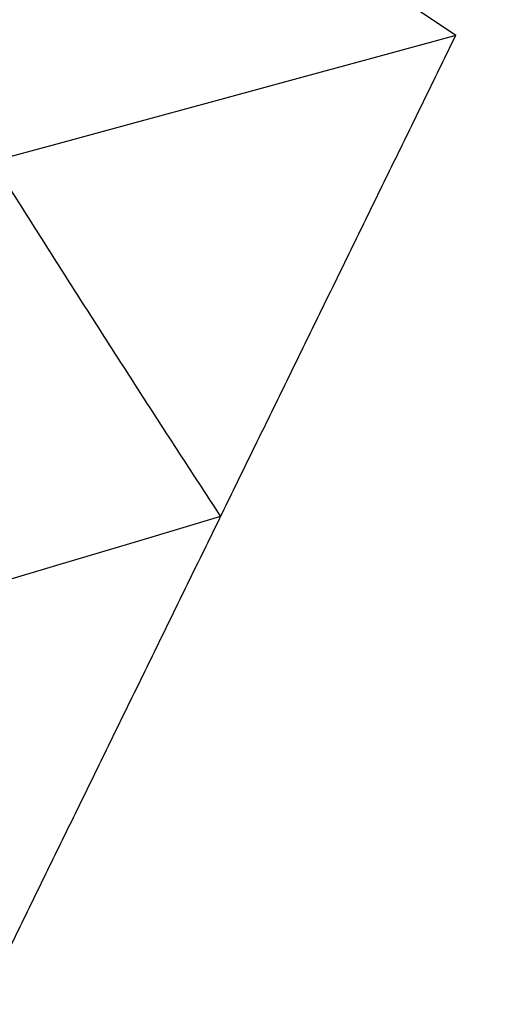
# Model space of a CAD drawing. Header units: millimetres. Extents: x -243.9 to -229.5, y -3.7 to 10.8.
# Tile 142 of 256: x -239.5525 to -239.4662, y 2.5705 to 2.7462. Entities that reach past the tile are written whole.
import ezdxf

# ---------------------------------------------------------------- set-up
doc = ezdxf.new("R2010")
doc.units = ezdxf.units.MM
doc.header["$MEASUREMENT"] = 0
doc.layers.add('Default', color=7, linetype='Continuous', true_color=0x000000)

msp = doc.modelspace()

# ---------------------------------------------------------------- linework, layer by layer
at = {"layer": 'Default'}
msp.add_open_spline([(-233.74053, 3.75, 127.80459), (-233.74032, 4.12956, 127.80459), (-233.8915, 4.88875, 127.80459), (-234.54504, 5.86697, 127.80459), (-235.36143, 6.40331, 127.80459), (-236.09399, 6.6153, 127.80459), (-236.83793, 6.68633, 127.80459), (-237.77926, 6.49911, 127.80459), (-238.5901, 5.95724, 127.80459), (-239.08118, 5.35311, 127.80459), (-239.34876, 4.83856, 127.80459), (-239.50594, 4.29657, 127.80459), (-239.5768, 3.55258, 127.80459), (-239.38968, 2.61129, 127.80459), (-238.84775, 1.80043, 127.80459), (-238.24365, 1.30935, 127.80459), (-237.72908, 1.04176, 127.80459), (-237.18711, 0.8846, 127.80459), (-236.44311, 0.81373, 127.80459), (-235.50182, 1.00085, 127.80459), (-234.69096, 1.54278, 127.80459), (-234.19988, 2.14688, 127.80459), (-233.9323, 2.66144, 127.80459), (-233.77504, 3.20347, 127.80459), (-233.74049, 3.56778, 127.80459), (-233.74053, 3.75, 127.80459)], degree=3, knots=[0, 0, 0, 0, 1.138799, 2.277597, 3.462038, 4.008616, 4.555194, 5.693993, 6.832791, 7.425012, 8.017233, 8.563811, 9.110389, 10.249187, 11.387986, 11.980206, 12.572427, 13.119005, 13.665583, 14.804381, 15.94318, 16.535401, 17.127621, 17.674199, 18.220777, 18.220777, 18.220777, 18.220777], dxfattribs=at)
for points, degree in [([(-239.53457, 3.01427, 127.84894), (-240.79209, 2.79949, 123.5156), (-242.0496, 2.58471, 119.18227), (-243.30712, 2.36994, 114.84894)], 3), ([(-239.47471, 2.74345, 127.84894), (-239.55446, 2.79622, 127.84894), (-239.63421, 2.84898, 127.84894)], 2), ([(-239.47471, 2.74345, 127.84894), (-240.70562, 2.40831, 123.5156), (-241.93654, 2.07317, 119.18227), (-243.16745, 1.73802, 114.84894)], 3), ([(-239.55869, 2.57163, 127.84894), (-239.5167, 2.65754, 127.84894), (-239.47471, 2.74345, 127.84894)], 2), ([(-239.5167, 2.65754, 127.84894), (-240.76628, 2.28421, 123.5156), (-242.01586, 1.91089, 119.18227), (-243.26544, 1.53756, 114.84894)], 3)]:
    msp.add_open_spline(points, degree=degree, dxfattribs=at)
msp.add_rational_spline([(-239.63421, 2.84898, 127.84894), (-239.57877, 2.75238, 127.84894), (-239.5167, 2.65754, 127.84894)], [1, 0.999425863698, 1], degree=2, dxfattribs=at)

doc.saveas('drawing.dxf')
